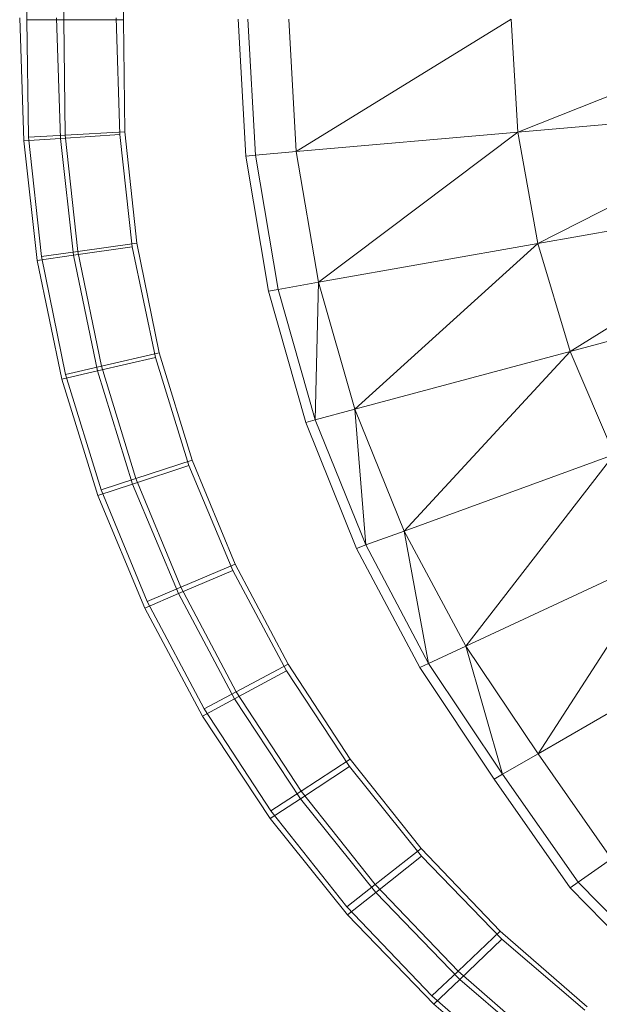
# Model space of a CAD drawing. Header units: metres. Extents: x 391.1 to 427.5, y 12.7 to 28.4.
# Tile 178 of 222: x 412.1465 to 412.2166, y 19.0132 to 19.1322. Entities that reach past the tile are written whole.
import ezdxf

# ---------------------------------------------------------------- set-up
doc = ezdxf.new("R2010")
doc.units = ezdxf.units.M
doc.layers.add('A-DETL-____-MBND', color=7, linetype='Continuous', lineweight=18)

# ---------------------------------------------------------------- blocks, each defined once
blk = doc.blocks.new('Family - Inodor PS-1-153649-01_ENLLUMENAT_PS1')
at = {"layer": 'A-DETL-____-MBND', "color": 253, "true_color": 0xaaaaaa}
for p, q in [((0.00088, 0.20291), (0.00105, 0.21709)), ((0.00088, 0.20291), (0.00105, 0.21709)), ((0.00533, 0.20291), (0.0055, 0.21685)), ((0.00533, 0.20291), (0.0055, 0.21685)), ((0.01269, 0.21646), (0.01253, 0.20291)), ((0.01253, 0.20291), (0.01269, 0.21646)), ((0.01269, 0.21646), (0.01253, 0.20291)), ((0.01269, 0.21646), (0.01253, 0.20291)), ((0, 0.20315), (0.00049, 0.18828)), ((0, 0.20315), (0.00049, 0.18828)), ((0.00533, 0.20291), (0.00088, 0.20291)), ((0.00088, 0.20291), (0.00533, 0.20291)), ((0.00105, 0.18874), (0.00088, 0.20291)), ((0.00105, 0.18874), (0.00088, 0.20291)), ((0.00445, 0.20315), (0.00493, 0.18857)), ((0.00445, 0.20315), (0.00493, 0.18857)), ((0.01253, 0.20291), (0.00533, 0.20291)), ((0.00533, 0.20291), (0.01253, 0.20291)), ((0.0055, 0.18898), (0.00533, 0.20291)), ((0.0055, 0.18898), (0.00533, 0.20291)), ((0.01165, 0.20315), (0.01211, 0.18903)), ((0.01165, 0.20315), (0.01211, 0.18903)), ((0.01253, 0.20291), (0.01269, 0.18937)), ((0.01269, 0.18937), (0.01253, 0.20291)), ((0.01253, 0.20291), (0.01269, 0.18937)), ((0.01253, 0.20291), (0.01269, 0.18937)), ((0.02732, 0.18644), (0.0264, 0.20299)), ((0.02758, 0.20299), (0.0285, 0.18654)), ((0.03253, 0.20299), (0.03343, 0.18697)), ((0.03343, 0.18697), (0.05941, 0.20299)), ((0.05941, 0.20299), (0.06022, 0.18932)), ((0.06022, 0.18932), (0.09445, 0.20299)), ((0.06022, 0.18932), (0.09514, 0.19237)), ((0.06262, 0.17586), (0.09514, 0.19237)), ((0.01269, 0.18937), (0.0055, 0.18898)), ((0.0055, 0.18898), (0.01269, 0.18937)), ((0.01269, 0.18937), (0.01414, 0.17592)), ((0.01414, 0.17592), (0.01269, 0.18937)), ((0.01269, 0.18937), (0.01414, 0.17592)), ((0.01269, 0.18937), (0.01414, 0.17592)), ((0.03343, 0.18697), (0.06022, 0.18932)), ((0.03611, 0.17118), (0.06022, 0.18932)), ((0.06022, 0.18932), (0.06262, 0.17586)), ((0.00493, 0.18857), (0.00049, 0.18828)), ((0.00049, 0.18828), (0.00493, 0.18857)), ((0.00049, 0.18828), (0.00209, 0.17382)), ((0.00049, 0.18828), (0.00209, 0.17382)), ((0.0055, 0.18898), (0.00105, 0.18874)), ((0.00105, 0.18874), (0.0055, 0.18898)), ((0.00262, 0.17429), (0.00105, 0.18874)), ((0.00262, 0.17429), (0.00105, 0.18874)), ((0.01211, 0.18903), (0.00493, 0.18857)), ((0.00493, 0.18857), (0.01211, 0.18903)), ((0.00493, 0.18857), (0.00649, 0.17445)), ((0.00493, 0.18857), (0.00649, 0.17445)), ((0.00702, 0.17491), (0.0055, 0.18898)), ((0.00702, 0.17491), (0.0055, 0.18898)), ((0.01211, 0.18903), (0.01361, 0.17547)), ((0.01211, 0.18903), (0.01361, 0.17547)), ((0.0285, 0.18654), (0.03343, 0.18697)), ((0.03343, 0.18697), (0.03611, 0.17118)), ((0.02732, 0.18644), (0.0285, 0.18654)), ((0.03007, 0.17012), (0.02732, 0.18644)), ((0.0285, 0.18654), (0.03124, 0.17032)), ((0.06262, 0.17586), (0.09718, 0.18195)), ((0.06653, 0.1628), (0.09718, 0.18195)), ((0.01361, 0.17547), (0.00649, 0.17445)), ((0.00649, 0.17445), (0.01361, 0.17547)), ((0.01414, 0.17592), (0.00702, 0.17491)), ((0.00702, 0.17491), (0.01414, 0.17592)), ((0.01361, 0.17547), (0.0164, 0.1621)), ((0.01361, 0.17547), (0.0164, 0.1621)), ((0.01414, 0.17592), (0.01687, 0.16265)), ((0.01687, 0.16265), (0.01414, 0.17592)), ((0.01414, 0.17592), (0.01687, 0.16265)), ((0.01414, 0.17592), (0.01687, 0.16265)), ((0.03611, 0.17118), (0.06262, 0.17586)), ((0.0405, 0.15583), (0.06262, 0.17586)), ((0.06262, 0.17586), (0.06653, 0.1628)), ((0.00649, 0.17445), (0.00209, 0.17382)), ((0.00209, 0.17382), (0.00649, 0.17445)), ((0.00702, 0.17491), (0.00262, 0.17429)), ((0.00262, 0.17429), (0.00702, 0.17491)), ((0.00555, 0.16003), (0.00262, 0.17429)), ((0.00555, 0.16003), (0.00262, 0.17429)), ((0.00649, 0.17445), (0.0094, 0.16046)), ((0.00649, 0.17445), (0.0094, 0.16046)), ((0.00987, 0.16103), (0.00702, 0.17491)), ((0.00987, 0.16103), (0.00702, 0.17491)), ((0.00209, 0.17382), (0.00508, 0.15945)), ((0.00209, 0.17382), (0.00508, 0.15945)), ((0.06653, 0.1628), (0.1005, 0.1719)), ((0.03007, 0.17012), (0.03124, 0.17032)), ((0.03124, 0.17032), (0.03611, 0.17118)), ((0.03124, 0.17032), (0.03573, 0.15455)), ((0.03573, 0.15455), (0.03611, 0.17118)), ((0.03611, 0.17118), (0.0405, 0.15583)), ((0.03458, 0.15424), (0.03007, 0.17012)), ((0.0164, 0.1621), (0.0094, 0.16046)), ((0.0094, 0.16046), (0.0164, 0.1621)), ((0.01687, 0.16265), (0.00987, 0.16103)), ((0.00987, 0.16103), (0.01687, 0.16265)), ((0.0164, 0.1621), (0.02046, 0.14902)), ((0.0164, 0.1621), (0.02046, 0.14902)), ((0.01687, 0.16265), (0.02086, 0.14967)), ((0.02086, 0.14967), (0.01687, 0.16265)), ((0.01687, 0.16265), (0.02086, 0.14967)), ((0.01687, 0.16265), (0.02086, 0.14967)), ((0.0405, 0.15583), (0.06653, 0.1628)), ((0.04648, 0.1411), (0.06653, 0.1628)), ((0.06653, 0.1628), (0.07185, 0.15034)), ((0.00987, 0.16103), (0.00555, 0.16003)), ((0.00555, 0.16003), (0.00987, 0.16103)), ((0.01404, 0.14746), (0.00987, 0.16103)), ((0.01404, 0.14746), (0.00987, 0.16103)), ((0.0094, 0.16046), (0.00508, 0.15945)), ((0.00508, 0.15945), (0.0094, 0.16046)), ((0.00983, 0.14609), (0.00555, 0.16003)), ((0.00983, 0.14609), (0.00555, 0.16003)), ((0.0094, 0.16046), (0.01365, 0.14678)), ((0.0094, 0.16046), (0.01365, 0.14678)), ((0.00508, 0.15945), (0.00944, 0.1454)), ((0.00508, 0.15945), (0.00944, 0.1454)), ((0.03573, 0.15455), (0.0405, 0.15583)), ((0.04183, 0.13941), (0.0405, 0.15583)), ((0.0405, 0.15583), (0.04648, 0.1411)), ((0.03458, 0.15424), (0.03573, 0.15455)), ((0.04072, 0.139), (0.03458, 0.15424)), ((0.03573, 0.15455), (0.04183, 0.13941)), ((0.04648, 0.1411), (0.07185, 0.15034)), ((0.05392, 0.12717), (0.07185, 0.15034)), ((0.02046, 0.14902), (0.01365, 0.14678)), ((0.01365, 0.14678), (0.02046, 0.14902)), ((0.02086, 0.14967), (0.01404, 0.14746)), ((0.01404, 0.14746), (0.02086, 0.14967)), ((0.02046, 0.14902), (0.02575, 0.13634)), ((0.02046, 0.14902), (0.02575, 0.13634)), ((0.02086, 0.14967), (0.02606, 0.13709)), ((0.02606, 0.13709), (0.02086, 0.14967)), ((0.02086, 0.14967), (0.02606, 0.13709)), ((0.02086, 0.14967), (0.02606, 0.13709)), ((0.01365, 0.14678), (0.00944, 0.1454)), ((0.00944, 0.1454), (0.01365, 0.14678)), ((0.01404, 0.14746), (0.00983, 0.14609)), ((0.00983, 0.14609), (0.01404, 0.14746)), ((0.01365, 0.14678), (0.01919, 0.13353)), ((0.01365, 0.14678), (0.01919, 0.13353)), ((0.01948, 0.13429), (0.01404, 0.14746)), ((0.01948, 0.13429), (0.01404, 0.14746)), ((0.00944, 0.1454), (0.01513, 0.13179)), ((0.00944, 0.1454), (0.01513, 0.13179)), ((0.01542, 0.13257), (0.00983, 0.14609)), ((0.01542, 0.13257), (0.00983, 0.14609)), ((0.04183, 0.13941), (0.04648, 0.1411)), ((0.04943, 0.12508), (0.04648, 0.1411)), ((0.04648, 0.1411), (0.05392, 0.12717)), ((0.04072, 0.139), (0.04183, 0.13941)), ((0.04183, 0.13941), (0.04943, 0.12508)), ((0.04836, 0.12458), (0.04072, 0.139)), ((0.05392, 0.12717), (0.07843, 0.1386)), ((0.07843, 0.1386), (0.06265, 0.11416)), ((0.02606, 0.13709), (0.01948, 0.13429)), ((0.01948, 0.13429), (0.02606, 0.13709)), ((0.02606, 0.13709), (0.03245, 0.125)), ((0.03245, 0.125), (0.02606, 0.13709)), ((0.02606, 0.13709), (0.03245, 0.125)), ((0.02606, 0.13709), (0.03245, 0.125)), ((0.02575, 0.13634), (0.01919, 0.13353)), ((0.01919, 0.13353), (0.02575, 0.13634)), ((0.02575, 0.13634), (0.03224, 0.12418)), ((0.02575, 0.13634), (0.03224, 0.12418)), ((0.01919, 0.13353), (0.01513, 0.13179)), ((0.01513, 0.13179), (0.01919, 0.13353)), ((0.01948, 0.13429), (0.01542, 0.13257)), ((0.01542, 0.13257), (0.01948, 0.13429)), ((0.01919, 0.13353), (0.02597, 0.12081)), ((0.01919, 0.13353), (0.02597, 0.12081)), ((0.02616, 0.12166), (0.01948, 0.13429)), ((0.02616, 0.12166), (0.01948, 0.13429)), ((0.02228, 0.11959), (0.01542, 0.13257)), ((0.02228, 0.11959), (0.01542, 0.13257)), ((0.01513, 0.13179), (0.0221, 0.11873)), ((0.01513, 0.13179), (0.0221, 0.11873)), ((0.06265, 0.11416), (0.0861, 0.1277)), ((0.04943, 0.12508), (0.05392, 0.12717)), ((0.05837, 0.11168), (0.05392, 0.12717)), ((0.05392, 0.12717), (0.06265, 0.11416)), ((0.04836, 0.12458), (0.04943, 0.12508)), ((0.04943, 0.12508), (0.05837, 0.11168)), ((0.03224, 0.12418), (0.02597, 0.12081)), ((0.02597, 0.12081), (0.03224, 0.12418)), ((0.03245, 0.125), (0.02616, 0.12166)), ((0.02616, 0.12166), (0.03245, 0.125)), ((0.03224, 0.12418), (0.03987, 0.11263)), ((0.03224, 0.12418), (0.03987, 0.11263)), ((0.03245, 0.125), (0.03995, 0.11352)), ((0.03995, 0.11352), (0.03245, 0.125)), ((0.03245, 0.125), (0.03995, 0.11352)), ((0.03245, 0.125), (0.03995, 0.11352)), ((0.05734, 0.11109), (0.04836, 0.12458)), ((0.02616, 0.12166), (0.02228, 0.11959)), ((0.02228, 0.11959), (0.02616, 0.12166)), ((0.03401, 0.10964), (0.02616, 0.12166)), ((0.03401, 0.10964), (0.02616, 0.12166)), ((0.02597, 0.12081), (0.0221, 0.11873)), ((0.0221, 0.11873), (0.02597, 0.12081)), ((0.02597, 0.12081), (0.03394, 0.10873)), ((0.02597, 0.12081), (0.03394, 0.10873)), ((0.03034, 0.10725), (0.02228, 0.11959)), ((0.03034, 0.10725), (0.02228, 0.11959)), ((0.0221, 0.11873), (0.03028, 0.10632)), ((0.0221, 0.11873), (0.03028, 0.10632)), ((0.03995, 0.11352), (0.03401, 0.10964)), ((0.03401, 0.10964), (0.03995, 0.11352)), ((0.03995, 0.11352), (0.04853, 0.10272)), ((0.04853, 0.10272), (0.03995, 0.11352)), ((0.03995, 0.11352), (0.04853, 0.10272)), ((0.03995, 0.11352), (0.04853, 0.10272)), ((0.05837, 0.11168), (0.06265, 0.11416)), ((0.06265, 0.11416), (0.07154, 0.10148)), ((0.03987, 0.11263), (0.03394, 0.10873)), ((0.03394, 0.10873), (0.03987, 0.11263)), ((0.03987, 0.11263), (0.04857, 0.10179)), ((0.03987, 0.11263), (0.04857, 0.10179)), ((0.05734, 0.11109), (0.05837, 0.11168)), ((0.06652, 0.09796), (0.05734, 0.11109)), ((0.05837, 0.11168), (0.06749, 0.09864)), ((0.03401, 0.10964), (0.03034, 0.10725)), ((0.03034, 0.10725), (0.03401, 0.10964)), ((0.04298, 0.09836), (0.03401, 0.10964)), ((0.04298, 0.09836), (0.03401, 0.10964)), ((0.03394, 0.10873), (0.03028, 0.10632)), ((0.03028, 0.10632), (0.03394, 0.10873)), ((0.03394, 0.10873), (0.04304, 0.09739)), ((0.03394, 0.10873), (0.04304, 0.09739)), ((0.03955, 0.09566), (0.03034, 0.10725)), ((0.03955, 0.09566), (0.03034, 0.10725)), ((0.03028, 0.10632), (0.03963, 0.09468)), ((0.03028, 0.10632), (0.03963, 0.09468)), ((0.04853, 0.10272), (0.04298, 0.09836)), ((0.04298, 0.09836), (0.04853, 0.10272)), ((0.04853, 0.10272), (0.05809, 0.09272)), ((0.05809, 0.09272), (0.04853, 0.10272)), ((0.04853, 0.10272), (0.05809, 0.09272)), ((0.04853, 0.10272), (0.05809, 0.09272)), ((0.04857, 0.10179), (0.04304, 0.09739)), ((0.04304, 0.09739), (0.04857, 0.10179)), ((0.04857, 0.10179), (0.05827, 0.09174)), ((0.04857, 0.10179), (0.05827, 0.09174)), ((0.06749, 0.09864), (0.07154, 0.10148)), ((0.04298, 0.09836), (0.03955, 0.09566)), ((0.03955, 0.09566), (0.04298, 0.09836)), ((0.05299, 0.08789), (0.04298, 0.09836)), ((0.05299, 0.08789), (0.04298, 0.09836)), ((0.06652, 0.09796), (0.06749, 0.09864)), ((0.07772, 0.08653), (0.06652, 0.09796)), ((0.06749, 0.09864), (0.07863, 0.08729)), ((0.04304, 0.09739), (0.03963, 0.09468)), ((0.03963, 0.09468), (0.04304, 0.09739)), ((0.04304, 0.09739), (0.0532, 0.08687)), ((0.04304, 0.09739), (0.0532, 0.08687)), ((0.04983, 0.0849), (0.03955, 0.09566)), ((0.04983, 0.0849), (0.03955, 0.09566)), ((0.03963, 0.09468), (0.05007, 0.08387)), ((0.03963, 0.09468), (0.05007, 0.08387)), ((0.05809, 0.09272), (0.05299, 0.08789)), ((0.05299, 0.08789), (0.05809, 0.09272)), ((0.05827, 0.09174), (0.0532, 0.08687)), ((0.0532, 0.08687), (0.05827, 0.09174)), ((0.05809, 0.09272), (0.06857, 0.08357)), ((0.06857, 0.08357), (0.05809, 0.09272)), ((0.05809, 0.09272), (0.06857, 0.08357)), ((0.05809, 0.09272), (0.06857, 0.08357)), ((0.05827, 0.09174), (0.06832, 0.08315)), ((0.05827, 0.09174), (0.06832, 0.08315)), ((0.05299, 0.08789), (0.04983, 0.0849)), ((0.04983, 0.0849), (0.05299, 0.08789)), ((0.06423, 0.07808), (0.05299, 0.08789)), ((0.06423, 0.07808), (0.05299, 0.08789)), ((0.0532, 0.08687), (0.05007, 0.08387)), ((0.05007, 0.08387), (0.0532, 0.08687)), ((0.0532, 0.08687), (0.06401, 0.07764)), ((0.0532, 0.08687), (0.06401, 0.07764)), ((0.06155, 0.07468), (0.04983, 0.0849)), ((0.06155, 0.07468), (0.04983, 0.0849)), ((0.05007, 0.08387), (0.06135, 0.07423))]:
    blk.add_line(p, q, dxfattribs=at)
blk = doc.blocks.new('LONDR55-XX_ZZ-ARQ-CAA-M3D-Londres55_ifc-1-01_ENLLUMENAT_PS1')
at = {"layer": 'A-DETL-____-MBND', "color": 253, "lineweight": 18, "true_color": 0xaaaaaa}
blk.add_blockref('Family - Inodor PS-1-153649-01_ENLLUMENAT_PS1', (412.1465, 18.92928), dxfattribs=at)

msp = doc.modelspace()

# ---------------------------------------------------------------- block references
at = {"lineweight": 5}
msp.add_blockref('LONDR55-XX_ZZ-ARQ-CAA-M3D-Londres55_ifc-1-01_ENLLUMENAT_PS1', (0, 0), dxfattribs=at)

doc.saveas('drawing.dxf')
